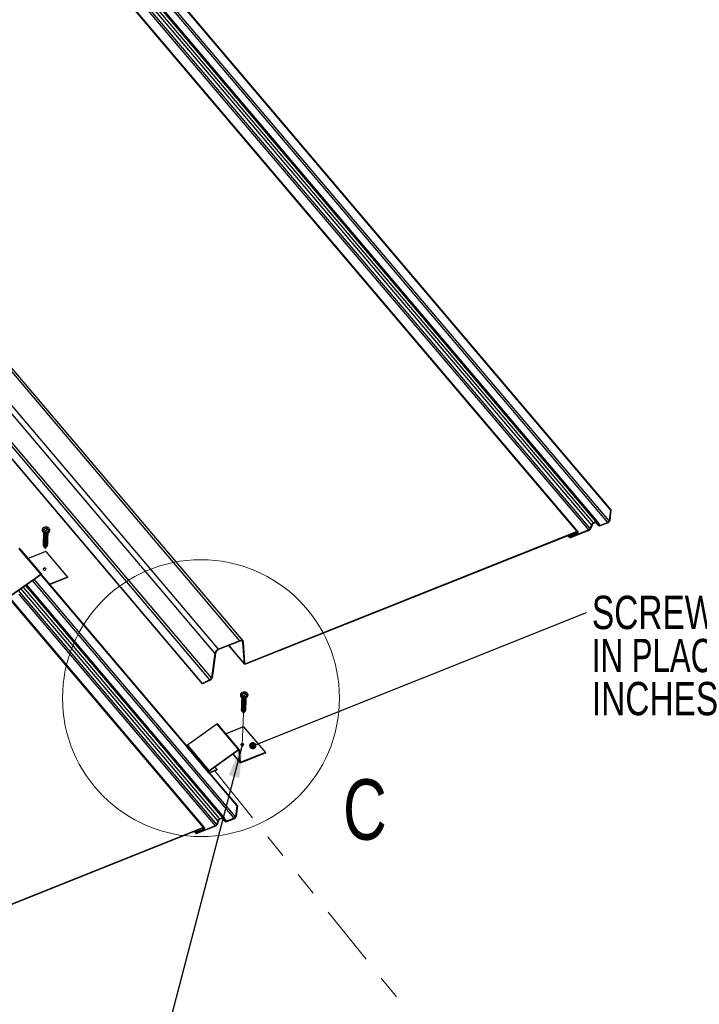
# Model space of a CAD drawing. Header units: inches. Extents: x 0.5 to 17.3, y 0.4 to 10.7.
# Tile 3 of 8: x 3.7 to 6.6, y 4.4 to 8.5. Entities that reach past the tile are written whole.
import ezdxf

# ---------------------------------------------------------------- set-up
doc = ezdxf.new("R2010")
doc.units = ezdxf.units.IN
doc.header["$MEASUREMENT"] = 0
doc.linetypes.add('PHANTOM', pattern=[0.5, 0.25, -0.05, 0.05, -0.05, 0.05, -0.05])
doc.layers.add('FORMAT', color=7, linetype='Continuous')
doc.styles.add('SLDTEXTSTYLE0', font='TXT', dxfattribs={"width": 0.7})
doc.styles.add('SLDTEXTSTYLE4', font='TXT', dxfattribs={"width": 0.75})
doc.dimstyles.new('SLDDIMSTYLE2', dxfattribs={"dimtxt": 0.18, "dimasz": 0.14, "dimexe": 0, "dimexo": 0.0625, "dimgap": 0, "dimtad": 0, "dimtih": 1, "dimtoh": 1, "dimdec": 0, "dimrnd": 1e-09, "dimzin": 0, "dimdsep": 46, "dimlunit": 5, "dimtxsty": 'Standard', "dimsah": 1, "dimcen": 0.09, "dimadec": 0, "dimazin": 0, "dimtfac": 0.14, "dimtdec": 0, "dimtofl": 0, "dimtmove": 0, "dimatfit": 3, "dimfxl": 1, "dimfrac": 2, "dimtolj": 1, "dimtzin": 0, "dimarcsym": 0})
doc.dimstyles.new('SLDDIMSTYLE3', dxfattribs={"dimtxt": 0.18, "dimasz": 0.03, "dimexe": 0, "dimexo": 0.0625, "dimgap": 0, "dimtad": 0, "dimtih": 1, "dimtoh": 1, "dimdec": 0, "dimrnd": 1e-09, "dimzin": 0, "dimdsep": 46, "dimlunit": 5, "dimtxsty": 'Standard', "dimblk1": 'DOT', "dimblk2": 'DOT', "dimsah": 1, "dimcen": 0.09, "dimadec": 0, "dimazin": 0, "dimtfac": 0.03, "dimtdec": 0, "dimtofl": 0, "dimtmove": 0, "dimatfit": 3, "dimldrblk": 'DOT', "dimfxl": 1, "dimfrac": 2, "dimtolj": 1, "dimtzin": 0, "dimarcsym": 0})

# ---------------------------------------------------------------- blocks, each defined once
blk = doc.blocks.new('SW_NOTE_4')
at = {"layer": 'FORMAT', "color": 0, "attachment_point": 1}
for s, insert, char_height, style in [('SCREW LOCKING TAB', (0.0221, 0.0698), 0.137795, 'SLDTEXTSTYLE4'), ('IN PLACE AT EVERY 24', (0.0221, -0.1084), 0.137795, 'SLDTEXTSTYLE0'), ('INCHES', (0.0221, -0.2866), 0.1378, 'SLDTEXTSTYLE4')]:
    blk.add_mtext(s, dxfattribs=dict(at, insert=insert, char_height=char_height, style=style))
blk = doc.blocks.new('_DOT')
at = {"color": 0, "linetype": 'ByBlock', "lineweight": -2}
blk.add_line((-0.5, 0), (-1, 0), dxfattribs=at)
at = {"color": 0, "linetype": 'ByBlock', "const_width": 0.5}
blk.add_lwpolyline([(-0.25, 0, 1), (0.25, 0, 1)], format="xyb", close=True, dxfattribs=at)

msp = doc.modelspace()

# ---------------------------------------------------------------- linework, layer by layer
at = {"color": 7, "linetype": 'Continuous', "lineweight": 25}
for p, q in [((6.19100274, 6.46708274), (4.06765204, 8.97120882)), ((6.19313729, 6.46781751), (4.0697866, 8.97194359)), ((6.1323431, 6.41721221), (4.00899241, 8.92133829)), ((6.13926769, 6.41653974), (4.01591699, 8.92066582)), ((6.18007689, 6.41451797), (4.0567262, 8.91864405)), ((6.18590666, 6.42122254), (4.06255597, 8.92534862)), ((6.05333115, 6.37642788), (3.92998046, 8.88055395)), ((6.05747446, 6.37602551), (3.93412376, 8.88015158)), ((6.10219011, 6.38349765), (3.97883941, 8.88762373)), ((6.10779721, 6.38918508), (3.98444651, 8.89331116)), ((6.11270434, 6.40448727), (3.98935364, 8.90861334)), ((6.1206636, 6.41256056), (3.9973129, 8.91668664)), ((4.65897827, 5.92549179), (2.53562758, 8.42961787)), ((4.57018758, 5.89012873), (2.44683688, 8.3942548)), ((4.67149632, 5.92427613), (2.54814562, 8.4284022)), ((4.55526193, 5.87320175), (2.43191123, 8.37732783)), ((4.53498259, 5.76351619), (2.4116319, 8.26764226)), ((4.54146035, 5.77125541), (2.41810966, 8.27538149)), ((4.50343506, 5.74883191), (2.38008437, 8.25295799)), ((4.5035439, 5.74711165), (2.38019321, 8.25123772)), ((4.50844967, 5.15260656), (2.38509898, 7.65673264)), ((4.51259298, 5.15220419), (2.38924228, 7.65633027)), ((6.19100274, 6.46708274), (6.18590666, 6.42122254)), ((6.19313729, 6.46781751), (6.18804122, 6.42195731)), ((6.19313729, 6.46781751), (6.19100274, 6.46708274)), ((3.85759105, 6.3953022), (3.85509525, 6.39528465)), ((6.11270434, 6.40448727), (6.10779721, 6.38918508)), ((6.11475486, 6.40483815), (6.10984772, 6.38953597)), ((6.13227742, 6.41541657), (6.12059791, 6.41076492)), ((6.1323431, 6.41721221), (6.1206636, 6.41256056)), ((6.1307717, 6.41481688), (6.14242022, 6.40107946)), ((6.14176945, 6.40224958), (6.13785325, 6.41403765)), ((6.14385455, 6.4035458), (6.13993834, 6.41533388)), ((6.18001121, 6.41272234), (6.14913952, 6.40042693)), ((6.18007689, 6.41451797), (6.1492052, 6.40222256)), ((3.84116316, 6.38465988), (3.84104058, 6.38130878)), ((3.84732868, 6.3556605), (3.84731044, 6.35516171)), ((3.84747464, 6.3596508), (3.8474564, 6.35915201)), ((3.8476206, 6.3636411), (3.84760236, 6.36314231)), ((3.84776656, 6.3676314), (3.84774832, 6.36713261)), ((3.84791252, 6.3716217), (3.84789428, 6.37112292)), ((3.84854384, 6.38732114), (3.85866069, 6.39135042)), ((3.85460958, 6.38016765), (3.84854384, 6.38732114)), ((3.8586423, 6.39084764), (3.84885789, 6.38695077)), ((3.86472643, 6.38419693), (3.85460958, 6.38016765)), ((3.8586423, 6.39084764), (3.85866069, 6.39135042)), ((3.86439398, 6.38406452), (3.8586423, 6.39084764)), ((3.85866069, 6.39135042), (3.86472643, 6.38419693)), ((3.8636265, 6.35256707), (3.86364474, 6.35306586)), ((3.86377246, 6.35655737), (3.8637907, 6.35705616)), ((3.86391842, 6.36054767), (3.86393666, 6.36104646)), ((3.86406438, 6.36453797), (3.86408262, 6.36503676)), ((3.86421034, 6.36852827), (3.86422858, 6.36902706)), ((3.87186288, 6.38018134), (3.87198546, 6.38353243)), ((6.05326547, 6.37463224), (4.68116017, 5.82815772)), ((6.05333115, 6.37642788), (4.68122585, 5.82995335)), ((6.01531936, 6.35951927), (6.02187168, 6.35179194)), ((6.10212443, 6.38170202), (6.02601499, 6.35138957)), ((6.10219011, 6.38349765), (6.02608067, 6.3531852)), ((6.02624493, 6.3576759), (6.05303553, 6.36834591)), ((6.02631061, 6.35947154), (6.05310121, 6.37014155)), ((3.84601504, 6.31974779), (3.84599679, 6.319249)), ((3.846161, 6.32373809), (3.84614275, 6.3232393)), ((3.84630696, 6.32772839), (3.84628871, 6.3272296)), ((3.84645292, 6.33171869), (3.84643467, 6.3312199)), ((3.84659888, 6.33570899), (3.84658063, 6.3352102)), ((3.84674484, 6.33969929), (3.84672659, 6.33920051)), ((3.8468908, 6.34368959), (3.84687255, 6.34319081)), ((3.84703676, 6.3476799), (3.84701851, 6.34718111)), ((3.84718272, 6.3516702), (3.84716448, 6.35117141)), ((3.84851506, 6.31408287), (3.85339974, 6.30865513)), ((3.85422868, 6.30862481), (3.85878802, 6.31300084)), ((3.85886234, 6.31319561), (3.85787505, 6.31231625)), ((3.85787505, 6.31231625), (3.85878802, 6.31300084)), ((3.85892213, 6.31312956), (3.86013617, 6.31429479)), ((3.86245881, 6.32064466), (3.86247706, 6.32114344)), ((3.86260477, 6.32463496), (3.86262302, 6.32513375)), ((3.86275073, 6.32862526), (3.86276898, 6.32912405)), ((3.86289669, 6.33261556), (3.86291494, 6.33311435)), ((3.86304265, 6.33660586), (3.8630609, 6.33710465)), ((3.86318861, 6.34059616), (3.86320686, 6.34109495)), ((3.86333457, 6.34458647), (3.86335282, 6.34508525)), ((3.86348053, 6.34857677), (3.86349878, 6.34907555)), ((3.74482382, 6.30582227), (3.83478181, 6.19973233)), ((3.83894425, 6.20012461), (3.74898626, 6.30621455)), ((3.85603898, 6.294742), (3.78328446, 6.26576573)), ((3.85603898, 6.294742), (3.94599696, 6.18865206)), ((3.83478181, 6.19973233), (3.71362075, 6.11353496)), ((3.83548849, 6.19836179), (3.71432743, 6.11216442)), ((4.43863078, 5.48796067), (3.83601664, 6.19864016)), ((4.4391178, 5.49063842), (3.8387351, 6.19868631)), ((3.83940633, 6.19789471), (3.83931723, 6.19915319)), ((4.59438621, 5.19271842), (3.77696462, 6.15672627)), ((3.94599696, 6.18865206), (3.8721744, 6.15925042)), ((3.94593128, 6.18685642), (3.87329603, 6.15792766)), ((3.94599696, 6.18865206), (3.94593128, 6.18685642)), ((4.65891259, 5.92369616), (4.57012189, 5.88833309)), ((4.65897827, 5.92549179), (4.57018758, 5.89012873)), ((4.6126251, 5.90526103), (4.67772094, 5.82849171)), ((4.67728347, 5.82963107), (4.67094762, 5.91912219)), ((4.67942444, 5.83063798), (4.67308859, 5.9201291)), ((4.55526193, 5.87320175), (4.54146035, 5.77125541)), ((4.55739145, 5.87389567), (4.54358987, 5.77194933)), ((4.53498259, 5.76351619), (4.50343506, 5.74883191)), ((4.50343506, 5.74883191), (4.5035439, 5.74711165)), ((4.53509143, 5.76179592), (4.5035439, 5.74711165)), ((4.66065267, 5.70249875), (4.66053009, 5.69914765)), ((4.66803335, 5.70516001), (4.6781502, 5.70918929)), ((4.67409909, 5.69800652), (4.66803335, 5.70516001)), ((4.67813181, 5.70868652), (4.6683474, 5.70478964)), ((4.68421594, 5.7020358), (4.67409909, 5.69800652)), ((4.67708056, 5.71314107), (4.67458476, 5.71312352)), ((4.67813181, 5.70868652), (4.6781502, 5.70918929)), ((4.68388349, 5.7019034), (4.67813181, 5.70868652)), ((4.6781502, 5.70918929), (4.68421594, 5.7020358)), ((4.69135239, 5.69802021), (4.69147497, 5.7013713)), ((4.66638031, 5.66152847), (4.66636206, 5.66102968)), ((4.66652627, 5.66551877), (4.66650802, 5.66501998)), ((4.66667223, 5.66950907), (4.66665398, 5.66901028)), ((4.66681819, 5.67349937), (4.66679994, 5.67300058)), ((4.66696415, 5.67748967), (4.66694591, 5.67699088)), ((4.66711011, 5.68147997), (4.66709187, 5.68098119)), ((4.66725607, 5.68547027), (4.66723783, 5.68497149)), ((4.66740203, 5.68946058), (4.66738379, 5.68896179)), ((4.68282408, 5.66242534), (4.68284233, 5.66292413)), ((4.68297004, 5.66641564), (4.68298829, 5.66691443)), ((4.683116, 5.67040594), (4.68313425, 5.67090473)), ((4.68326196, 5.67439624), (4.68328021, 5.67489503)), ((4.68340793, 5.67838654), (4.68342617, 5.67888533)), ((4.68355389, 5.68237684), (4.68357213, 5.68287563)), ((4.68369985, 5.68636715), (4.68371809, 5.68686593)), ((4.66550454, 5.63758666), (4.6654863, 5.63708787)), ((4.6656505, 5.64157696), (4.66563226, 5.64107817)), ((4.66579647, 5.64556726), (4.66577822, 5.64506847)), ((4.66594243, 5.64955756), (4.66592418, 5.64905877)), ((4.66608839, 5.65354786), (4.66607014, 5.65304908)), ((4.66623435, 5.65753817), (4.6662161, 5.65703938)), ((4.66800457, 5.63192175), (4.67288925, 5.626494)), ((4.67371819, 5.62646368), (4.67827752, 5.63083971)), ((4.67835184, 5.63103448), (4.67736455, 5.63015512)), ((4.67736455, 5.63015512), (4.67827752, 5.63083971)), ((4.67841164, 5.63096843), (4.67962568, 5.63213366)), ((4.68194832, 5.63848353), (4.68196656, 5.63898232)), ((4.68209428, 5.64247383), (4.68211252, 5.64297262)), ((4.68224024, 5.64646413), (4.68225848, 5.64696292)), ((4.6823862, 5.65045443), (4.68240445, 5.65095322)), ((4.68253216, 5.65444473), (4.68255041, 5.65494352)), ((4.68267812, 5.65843504), (4.68269637, 5.65893382)), ((4.56270241, 5.5796215), (4.44154135, 5.49342413)), ((4.56270241, 5.5796215), (4.6526604, 5.47353156)), ((4.65682284, 5.47392385), (4.56686485, 5.58001379)), ((4.67391756, 5.56854123), (4.60116305, 5.53956497)), ((4.67391756, 5.56854123), (4.76387555, 5.46245129)), ((4.43866791, 5.48897573), (4.43859523, 5.48698888)), ((4.43859523, 5.48698888), (4.52855322, 5.38089894)), ((4.43866791, 5.48897573), (4.52862589, 5.38288579)), ((4.43906846, 5.48546252), (4.52902645, 5.37937258)), ((4.44154135, 5.49342413), (4.53149934, 5.38733419)), ((4.6526604, 5.47353156), (4.53149934, 5.38733419)), ((4.65336708, 5.47216103), (4.53220602, 5.38596365)), ((4.65857565, 5.42221584), (4.65505485, 5.47194551)), ((4.66071662, 5.42322275), (4.65719582, 5.47295242)), ((4.76380987, 5.46065566), (4.66303685, 5.42052034)), ((4.76387555, 5.46245129), (4.66310253, 5.42231597)), ((4.76387555, 5.46245129), (4.76380987, 5.46065566)), ((4.62982092, 5.45540963), (4.65907907, 5.42090469)), ((4.52862589, 5.38288579), (4.52855322, 5.38089894)), ((4.5307693, 5.38373946), (4.53069662, 5.3817526)), ((4.64612126, 5.24326143), (4.53131607, 5.37865435)), ((4.53270868, 5.379015), (4.56359913, 5.39131804)), ((4.53277435, 5.38081063), (4.5636648, 5.39311367)), ((4.64825581, 5.24399619), (4.53350046, 5.37933035)), ((4.55560948, 5.40261353), (4.5636648, 5.39311367)), ((4.5636648, 5.39311367), (4.56359913, 5.39131804)), ((4.64612126, 5.24326143), (4.64102518, 5.19740123)), ((4.64825581, 5.24399619), (4.64315974, 5.198136)), ((4.64825581, 5.24399619), (4.64612126, 5.24326143)), ((4.56782286, 5.18066595), (4.56291573, 5.16536377)), ((4.56987338, 5.18101683), (4.56496624, 5.16571465)), ((4.58739594, 5.19159526), (4.57571644, 5.18694361)), ((4.58746162, 5.19339089), (4.57578212, 5.18873924)), ((4.58589022, 5.19099557), (4.59753874, 5.17725814)), ((4.59688797, 5.17842826), (4.59297177, 5.19021633)), ((4.59897307, 5.17972449), (4.59505686, 5.19151256)), ((4.63512973, 5.18890102), (4.60425804, 5.17660561)), ((4.63519542, 5.19069666), (4.60432372, 5.17840125)), ((4.50838399, 5.15081093), (3.13627869, 4.6043364)), ((4.50844967, 5.15260656), (3.13634437, 4.60613203)), ((4.47043788, 5.13569796), (4.4769902, 5.12797062)), ((4.55724295, 5.1578807), (4.48113351, 5.12756825)), ((4.55730863, 5.15967634), (4.48119919, 5.12936389)), ((4.48136345, 5.13385458), (4.50815405, 5.14452459)), ((4.48142913, 5.13565022), (4.50821973, 5.14632023))]:
    msp.add_line(p, q, dxfattribs=at)
at = {"color": 8, "linetype": 'Continuous', "lineweight": 25}
for p, q in [((6.14176945, 6.40224958), (6.13102692, 6.41491853)), ((6.13785325, 6.41403765), (6.13656804, 6.41555333)), ((6.1492052, 6.40222256), (6.14113056, 6.41174521)), ((6.02631061, 6.35947154), (6.02350555, 6.36277962)), ((6.02608067, 6.3531852), (6.02393423, 6.35571656)), ((6.05310121, 6.37014155), (6.05029614, 6.37344963)), ((4.58746162, 5.19339089), (3.77300118, 6.15390657)), ((4.63519542, 5.19069666), (3.80134939, 6.17407428)), ((4.64102518, 5.19740123), (3.80853159, 6.1791839)), ((4.56291573, 5.16536377), (3.74286784, 6.13246887)), ((4.55730863, 5.15967634), (3.74526781, 6.11733849)), ((4.56782286, 5.18066595), (3.75402174, 6.14040407)), ((4.57578212, 5.18873924), (3.76325608, 6.14697363)), ((4.67728347, 5.82963107), (4.61302028, 5.90541842)), ((4.67094762, 5.91912219), (4.66632201, 5.9245773)), ((4.68122585, 5.82995335), (4.67931322, 5.83220897)), ((4.65458211, 5.47250303), (4.65505485, 5.47194551)), ((4.63020037, 5.45567958), (4.65857565, 5.42221584)), ((4.6605693, 5.42530348), (4.66310253, 5.42231597)), ((4.53074951, 5.38319858), (4.53277435, 5.38081063)), ((4.59688797, 5.17842826), (4.58614544, 5.19109722)), ((4.59297177, 5.19021633), (4.59168656, 5.19173201)), ((4.60432372, 5.17840125), (4.59624908, 5.18792389)), ((4.48142913, 5.13565022), (4.47862407, 5.13895831)), ((4.48119919, 5.12936389), (4.47905275, 5.13189524)), ((4.50821973, 5.14632023), (4.50541466, 5.14962832))]:
    msp.add_line(p, q, dxfattribs=at)
at = {"color": 7, "linetype": 'PHANTOM', "lineweight": 18}
for p, q in [((4.67329811, 5.62632547), (4.66844437, 5.49363297)), ((4.5544937, 5.38769153), (6.51824446, 2.94374022))]:
    msp.add_line(p, q, dxfattribs=at)
at = {"color": 7, "linetype": 'Continuous', "lineweight": 25, "flags": 128}
for points in [[(3.86853611, 6.39049889), (3.86557441, 6.39297443), (3.861644, 6.39466806), (3.8571708, 6.39539627), (3.85263955, 6.39508013), (3.84854129, 6.3937539), (3.84532012, 6.39156131), (3.84332511, 6.38873995), (3.84277244, 6.38559556), (3.84372202, 6.38246889), (3.84607093, 6.37969876), (3.84956463, 6.37758535), (3.85382454, 6.37635768), (3.85838902, 6.3761488), (3.86276343, 6.37698134), (3.86647375, 6.37876507), (3.86911791, 6.38130671), (3.87040936, 6.38433083), (3.87020816, 6.38750972), (3.86853611, 6.39049889)], [(6.13785325, 6.41403765), (6.1375524, 6.41466591), (6.1371068, 6.41518255), (6.13652829, 6.41557389), (6.1358322, 6.41582953), (6.135037, 6.41594269), (6.13416379, 6.41591037), (6.13323572, 6.41573344), (6.13227742, 6.41541657)], [(6.13993834, 6.41533388), (6.13952853, 6.41618967), (6.13892156, 6.41689343), (6.13813352, 6.4174265), (6.13718533, 6.41777472), (6.13610213, 6.41792887), (6.13491266, 6.41788485), (6.13364847, 6.41764383), (6.1323431, 6.41721221)], [(6.14913952, 6.40042693), (6.14787285, 6.4000081), (6.14664614, 6.39977423), (6.14549193, 6.39973152), (6.14444085, 6.39988109), (6.14352076, 6.40021899), (6.14275609, 6.40073625), (6.14216711, 6.40141915), (6.14176945, 6.40224958)], [(6.1492052, 6.40222256), (6.1482856, 6.4019185), (6.14739501, 6.40174871), (6.14655706, 6.4017177), (6.14579397, 6.40182629), (6.14512599, 6.4020716), (6.14457084, 6.40244713), (6.14414325, 6.40294292), (6.14385455, 6.4035458)], [(3.84104058, 6.38130878), (3.84142742, 6.37862588), (3.84322998, 6.37547918), (3.84632678, 6.37284793), (3.85041468, 6.37098971), (3.85509353, 6.37008641), (3.85990533, 6.37022646), (3.86437906, 6.37139614), (3.86807682, 6.37348095), (3.87063662, 6.37627683), (3.87180792, 6.37951009), (3.87186288, 6.38018134)], [(3.8706417, 6.38821801), (3.87159862, 6.38621533), (3.8719305, 6.38286118), (3.8707592, 6.37962793), (3.86819939, 6.37683205), (3.86450164, 6.37474723), (3.86002791, 6.37357755), (3.85521611, 6.37343751), (3.85053726, 6.37434081), (3.84644936, 6.37619902), (3.84335256, 6.37883027)], [(3.86327201, 6.35478824), (3.86356693, 6.35413017), (3.86340623, 6.35172482), (3.86200644, 6.3494371), (3.85964205, 6.34775625), (3.85664517, 6.3468213), (3.8533814, 6.34673181), (3.85054365, 6.3474836), (3.84836003, 6.34892973), (3.84726802, 6.35081062), (3.84741167, 6.35274983), (3.84792039, 6.35339848)], [(3.86362406, 6.3565652), (3.86353395, 6.35521634), (3.86213416, 6.35292861), (3.85976976, 6.35124776), (3.85682915, 6.35032236), (3.85361831, 6.35021129), (3.85350912, 6.35022333), (3.85067136, 6.35097512), (3.84848774, 6.35242125), (3.84739574, 6.35430214), (3.84745883, 6.35515388)], [(3.86341797, 6.35877854), (3.86371289, 6.35812047), (3.86355219, 6.35571513), (3.8621524, 6.3534274), (3.85978801, 6.35174655), (3.85679113, 6.3508116), (3.85352736, 6.35072212), (3.85068961, 6.35147391), (3.84850599, 6.35292003), (3.84741398, 6.35480093), (3.84755763, 6.35674013), (3.84806635, 6.35738878)], [(3.86377002, 6.3605555), (3.86367991, 6.35920664), (3.86228012, 6.35691891), (3.85991572, 6.35523806), (3.85697511, 6.35431266), (3.85376427, 6.35420159), (3.85365508, 6.35421363), (3.85081732, 6.35496542), (3.8486337, 6.35641155), (3.8475417, 6.35829244), (3.84760479, 6.35914418)], [(3.86356393, 6.36276884), (3.86385885, 6.36211077), (3.86369815, 6.35970543), (3.86229836, 6.3574177), (3.85993397, 6.35573685), (3.85693709, 6.3548019), (3.85367333, 6.35471242), (3.85083557, 6.35546421), (3.84865195, 6.35691034), (3.84755995, 6.35879123), (3.84770359, 6.36073043), (3.84821231, 6.36137908)], [(3.86391598, 6.3645458), (3.86382587, 6.36319694), (3.86242608, 6.36090921), (3.86006168, 6.35922836), (3.85712108, 6.35830297), (3.85391023, 6.35819189), (3.85380104, 6.35820393), (3.85096329, 6.35895572), (3.84877966, 6.36040185), (3.84768766, 6.36228274), (3.84775075, 6.36313449)], [(3.86370989, 6.36675915), (3.86400481, 6.36610107), (3.86384411, 6.36369573), (3.86244432, 6.361408), (3.86007993, 6.35972715), (3.85708306, 6.3587922), (3.85381929, 6.35870272), (3.85098153, 6.35945451), (3.84879791, 6.36090064), (3.84770591, 6.36278153), (3.84784955, 6.36472073), (3.84835827, 6.36536938)], [(3.86406194, 6.3685361), (3.86397183, 6.36718724), (3.86257204, 6.36489951), (3.86020764, 6.36321867), (3.85726704, 6.36229327), (3.85405619, 6.36218219), (3.853947, 6.36219423), (3.85110925, 6.36294602), (3.84892563, 6.36439215), (3.84783362, 6.36627304), (3.84789671, 6.36712479)], [(3.86385585, 6.37074945), (3.86415077, 6.37009137), (3.86399007, 6.36768603), (3.86259028, 6.3653983), (3.86022589, 6.36371745), (3.85722902, 6.3627825), (3.85396525, 6.36269302), (3.85112749, 6.36344481), (3.84894387, 6.36489094), (3.84785187, 6.36677183), (3.84799551, 6.36871104), (3.84850423, 6.36935968)], [(3.86413898, 6.3714948), (3.86411779, 6.37117754), (3.862718, 6.36888982), (3.86035361, 6.36720897), (3.857413, 6.36628357), (3.85420215, 6.3661725), (3.85409296, 6.36618453), (3.85125521, 6.36693632), (3.84907159, 6.36838245), (3.84797958, 6.37026334), (3.84804267, 6.37111509)], [(3.8641466, 6.3718345), (3.86413603, 6.37167633), (3.86273625, 6.3693886), (3.86037185, 6.36770775), (3.85737498, 6.36677281), (3.85411121, 6.36668332), (3.85127345, 6.36743511), (3.84908983, 6.36888124), (3.84799783, 6.37076213), (3.84806092, 6.37161388)], [(6.02601499, 6.35138957), (6.02418032, 6.35096199), (6.02264747, 6.35121471), (6.0216498, 6.35210925), (6.02133919, 6.35350943), (6.02176293, 6.35520209), (6.02285651, 6.35692952), (6.02445345, 6.35842875), (6.02631061, 6.35947154)], [(6.02608067, 6.3531852), (6.02506125, 6.35294762), (6.02420953, 6.35308804), (6.02365518, 6.35358509), (6.02348259, 6.35436309), (6.02371804, 6.35530361), (6.02432568, 6.35626345), (6.02521301, 6.35709648), (6.02624493, 6.3576759)], [(6.05303553, 6.36834591), (6.05489269, 6.36938869), (6.05648963, 6.37088792), (6.05758321, 6.37261536), (6.05800695, 6.37430802), (6.05769634, 6.3757082), (6.05669867, 6.37660274), (6.05516582, 6.37685546), (6.05333115, 6.37642788)], [(6.05310121, 6.37014155), (6.05413313, 6.37072096), (6.05502046, 6.371554), (6.0556281, 6.37251384), (6.05586355, 6.37345435), (6.05569096, 6.37423236), (6.05513661, 6.3747294), (6.05428489, 6.37486982), (6.05326547, 6.37463224)], [(3.86231041, 6.32065248), (3.8622203, 6.31930363), (3.86082051, 6.3170159), (3.85845612, 6.31533505), (3.85551551, 6.31440965), (3.85230466, 6.31429858), (3.85219547, 6.31431062), (3.84935772, 6.31506241), (3.8471741, 6.31650853), (3.84608209, 6.31838943), (3.84614519, 6.31924117)], [(3.86210432, 6.32286583), (3.86239924, 6.32220776), (3.86223855, 6.31980241), (3.86083876, 6.31751469), (3.85847436, 6.31583384), (3.85547749, 6.31489889), (3.85221372, 6.3148094), (3.84937596, 6.31556119), (3.84719234, 6.31700732), (3.84610034, 6.31888821), (3.84624398, 6.32082742), (3.8467527, 6.32147606)], [(3.86245638, 6.32464279), (3.86236626, 6.32329393), (3.86096647, 6.3210062), (3.85860208, 6.31932535), (3.85566147, 6.31839995), (3.85245062, 6.31828888), (3.85234143, 6.31830092), (3.84950368, 6.31905271), (3.84732006, 6.32049884), (3.84622805, 6.32237973), (3.84629115, 6.32323147)], [(3.86225028, 6.32685613), (3.8625452, 6.32619806), (3.86238451, 6.32379271), (3.86098472, 6.32150499), (3.85862032, 6.31982414), (3.85562345, 6.31888919), (3.85235968, 6.31879971), (3.84952192, 6.31955149), (3.8473383, 6.32099762), (3.8462463, 6.32287852), (3.84638994, 6.32481772), (3.84689866, 6.32546637)], [(3.86260234, 6.32863309), (3.86251222, 6.32728423), (3.86111243, 6.3249965), (3.85874804, 6.32331565), (3.85580743, 6.32239025), (3.85259658, 6.32227918), (3.8524874, 6.32229122), (3.84964964, 6.32304301), (3.84746602, 6.32448914), (3.84637402, 6.32637003), (3.84643711, 6.32722177)], [(3.86239624, 6.33084643), (3.86269116, 6.33018836), (3.86253047, 6.32778302), (3.86113068, 6.32549529), (3.85876628, 6.32381444), (3.85576941, 6.32287949), (3.85250564, 6.32279001), (3.84966788, 6.3235418), (3.84748426, 6.32498792), (3.84639226, 6.32686882), (3.8465359, 6.32880802), (3.84704462, 6.32945667)], [(3.8627483, 6.33262339), (3.86265818, 6.33127453), (3.86125839, 6.3289868), (3.858894, 6.32730595), (3.85595339, 6.32638056), (3.85274254, 6.32626948), (3.85263336, 6.32628152), (3.8497956, 6.32703331), (3.84761198, 6.32847944), (3.84651998, 6.33036033), (3.84658307, 6.33121207)], [(3.8625422, 6.33483673), (3.86283712, 6.33417866), (3.86267643, 6.33177332), (3.86127664, 6.32948559), (3.85891224, 6.32780474), (3.85591537, 6.32686979), (3.8526516, 6.32678031), (3.84981385, 6.3275321), (3.84763022, 6.32897823), (3.84653822, 6.33085912), (3.84668186, 6.33279832), (3.84719058, 6.33344697)], [(3.86289426, 6.33661369), (3.86280414, 6.33526483), (3.86140435, 6.3329771), (3.85903996, 6.33129625), (3.85609935, 6.33037086), (3.8528885, 6.33025978), (3.85277932, 6.33027182), (3.84994156, 6.33102361), (3.84775794, 6.33246974), (3.84666594, 6.33435063), (3.84672903, 6.33520238)], [(3.86268817, 6.33882704), (3.86298308, 6.33816896), (3.86282239, 6.33576362), (3.8614226, 6.33347589), (3.8590582, 6.33179504), (3.85606133, 6.33086009), (3.85279756, 6.33077061), (3.84995981, 6.3315224), (3.84777619, 6.33296853), (3.84668418, 6.33484942), (3.84682782, 6.33678862), (3.84733654, 6.33743727)], [(3.86304022, 6.34060399), (3.8629501, 6.33925513), (3.86155031, 6.33696741), (3.85918592, 6.33528656), (3.85624531, 6.33436116), (3.85303446, 6.33425008), (3.85292528, 6.33426212), (3.85008752, 6.33501391), (3.8479039, 6.33646004), (3.8468119, 6.33834093), (3.84687499, 6.33919268)], [(3.86283413, 6.34281734), (3.86312904, 6.34215926), (3.86296835, 6.33975392), (3.86156856, 6.33746619), (3.85920417, 6.33578534), (3.85620729, 6.33485039), (3.85294352, 6.33476091), (3.85010577, 6.3355127), (3.84792215, 6.33695883), (3.84683014, 6.33883972), (3.84697379, 6.34077893), (3.8474825, 6.34142757)], [(3.86318618, 6.34459429), (3.86309607, 6.34324543), (3.86169628, 6.34095771), (3.85933188, 6.33927686), (3.85639127, 6.33835146), (3.85318042, 6.33824039), (3.85307124, 6.33825242), (3.85023348, 6.33900421), (3.84804986, 6.34045034), (3.84695786, 6.34233123), (3.84702095, 6.34318298)], [(3.86298009, 6.34680764), (3.863275, 6.34614956), (3.86311431, 6.34374422), (3.86171452, 6.34145649), (3.85935013, 6.33977565), (3.85635325, 6.3388407), (3.85308948, 6.33875121), (3.85025173, 6.339503), (3.84806811, 6.34094913), (3.8469761, 6.34283002), (3.84711975, 6.34476923), (3.84762847, 6.34541787)], [(3.86333214, 6.34858459), (3.86324203, 6.34723573), (3.86184224, 6.34494801), (3.85947784, 6.34326716), (3.85653723, 6.34234176), (3.85332638, 6.34223069), (3.8532172, 6.34224273), (3.85037944, 6.34299452), (3.84819582, 6.34444064), (3.84710382, 6.34632154), (3.84716691, 6.34717328)], [(3.86312605, 6.35079794), (3.86342097, 6.35013987), (3.86326027, 6.34773452), (3.86186048, 6.3454468), (3.85949609, 6.34376595), (3.85649921, 6.342831), (3.85323544, 6.34274151), (3.85039769, 6.3434933), (3.84821407, 6.34493943), (3.84712206, 6.34682032), (3.84726571, 6.34875953), (3.84777443, 6.34940817)], [(3.8634781, 6.3525749), (3.86338799, 6.35122604), (3.8619882, 6.34893831), (3.8596238, 6.34725746), (3.85668319, 6.34633206), (3.85347234, 6.34622099), (3.85336316, 6.34623303), (3.8505254, 6.34698482), (3.84834178, 6.34843095), (3.84724978, 6.35031184), (3.84731287, 6.35116358)], [(3.84767508, 6.31617675), (3.84792464, 6.31495128), (3.84890701, 6.31370362), (3.85050391, 6.31273735), (3.85252156, 6.31217632), (3.85485574, 6.31210338), (3.85717593, 6.3125754), (3.85919792, 6.31354881), (3.8607714, 6.31499964), (3.86165073, 6.31677835), (3.86170035, 6.31845385)], [(3.83931723, 6.19915319), (3.83918216, 6.19973631), (3.83887274, 6.20020301), (3.83840545, 6.20052845), (3.83780516, 6.20069529), (3.83710384, 6.20069465), (3.83633882, 6.20052658), (3.83555082, 6.20020001), (3.83478181, 6.19973233)], [(3.85366716, 6.21804928), (3.85537367, 6.21909349), (3.85635822, 6.22052376), (3.85647092, 6.22212235), (3.85569461, 6.22364589), (3.85414749, 6.22486243), (3.85206508, 6.22558677), (3.84976442, 6.22570863), (3.84759576, 6.22520945), (3.84588925, 6.22416525), (3.84490471, 6.22273497), (3.844792, 6.22113638), (3.84556831, 6.21961284), (3.84711543, 6.2183963), (3.84919784, 6.21767196), (3.8514985, 6.21755011), (3.85366716, 6.21804928)], [(3.85635718, 6.22052091), (3.85562893, 6.22185026), (3.85408181, 6.2230668), (3.8519994, 6.22379113), (3.84969874, 6.22391299), (3.84753008, 6.22341382), (3.84582357, 6.22236961), (3.84484006, 6.22094219)], [(4.67094762, 5.91912219), (4.67060496, 5.92085522), (4.66984832, 5.92232859), (4.66870362, 5.92349178), (4.66721013, 5.92430491), (4.66541905, 5.9247401), (4.66339181, 5.92478241), (4.66119791, 5.92443041), (4.65891259, 5.92369616)], [(4.67308859, 5.9201291), (4.67268685, 5.92216097), (4.67179972, 5.9238884), (4.67045764, 5.92525217), (4.66870661, 5.92620552), (4.66660669, 5.92671574), (4.66422988, 5.92676536), (4.66165767, 5.92635266), (4.65897827, 5.92549179)], [(4.68116017, 5.82815772), (4.68042403, 5.8279212), (4.67971733, 5.82780781), (4.67906432, 5.82782145), (4.67848738, 5.82796163), (4.6780063, 5.82822355), (4.67763758, 5.82859823), (4.67739385, 5.82907283), (4.67728347, 5.82963107)], [(4.68802562, 5.70833776), (4.68506392, 5.7108133), (4.68113351, 5.71250693), (4.67666031, 5.71323514), (4.67212906, 5.712919), (4.6680308, 5.71159278), (4.66480963, 5.70940018), (4.66281461, 5.70657882), (4.66226195, 5.70343444), (4.66321152, 5.70030776), (4.66556043, 5.69753763), (4.66905414, 5.69542422), (4.67331405, 5.69419655), (4.67787852, 5.69398767), (4.68225294, 5.69482021), (4.68596326, 5.69660394), (4.68860742, 5.69914559), (4.68989887, 5.7021697), (4.68969767, 5.70534859), (4.68802562, 5.70833776)], [(4.6901312, 5.70605688), (4.69108813, 5.7040542), (4.69142, 5.70070006), (4.69024871, 5.6974668), (4.6876889, 5.69467092), (4.68399115, 5.6925861), (4.67951741, 5.69141642), (4.67470562, 5.69127638), (4.67002677, 5.69217968), (4.66593887, 5.6940379), (4.66284207, 5.69666914)], [(4.66053009, 5.69914765), (4.66091693, 5.69646475), (4.66271949, 5.69331805), (4.66581629, 5.6906868), (4.66990419, 5.68882858), (4.67458304, 5.68792529), (4.67939484, 5.68806533), (4.68386857, 5.68923501), (4.68756632, 5.69131983), (4.69012613, 5.6941157), (4.69129742, 5.69734896), (4.69135239, 5.69802021)], [(4.68232363, 5.66065621), (4.68261855, 5.65999813), (4.68245786, 5.65759279), (4.68105807, 5.65530507), (4.67869367, 5.65362422), (4.6756968, 5.65268927), (4.67243303, 5.65259978), (4.66959528, 5.65335157), (4.66741165, 5.6547977), (4.66631965, 5.65667859), (4.66646329, 5.6586178), (4.66697201, 5.65926644)], [(4.68267569, 5.66243317), (4.68258557, 5.66108431), (4.68118578, 5.65879658), (4.67882139, 5.65711573), (4.67588078, 5.65619033), (4.67266993, 5.65607926), (4.67256075, 5.6560913), (4.66972299, 5.65684309), (4.66753937, 5.65828921), (4.66644737, 5.66017011), (4.66651046, 5.66102185)], [(4.6824696, 5.66464651), (4.68276451, 5.66398844), (4.68260382, 5.66158309), (4.68120403, 5.65929537), (4.67883963, 5.65761452), (4.67584276, 5.65667957), (4.67257899, 5.65659008), (4.66974124, 5.65734187), (4.66755762, 5.658788), (4.66646561, 5.66066889), (4.66660925, 5.6626081), (4.66711797, 5.66325674)], [(4.68282165, 5.66642347), (4.68273153, 5.66507461), (4.68133174, 5.66278688), (4.67896735, 5.66110603), (4.67602674, 5.66018063), (4.67281589, 5.66006956), (4.67270671, 5.6600816), (4.66986895, 5.66083339), (4.66768533, 5.66227952), (4.66659333, 5.66416041), (4.66665642, 5.66501215)], [(4.68261556, 5.66863681), (4.68291047, 5.66797874), (4.68274978, 5.66557339), (4.68134999, 5.66328567), (4.6789856, 5.66160482), (4.67598872, 5.66066987), (4.67272495, 5.66058039), (4.6698872, 5.66133218), (4.66770358, 5.6627783), (4.66661157, 5.6646592), (4.66675522, 5.6665984), (4.66726393, 5.66724705)], [(4.68296761, 5.67041377), (4.6828775, 5.66906491), (4.68147771, 5.66677718), (4.67911331, 5.66509633), (4.6761727, 5.66417093), (4.67296185, 5.66405986), (4.67285267, 5.6640719), (4.67001491, 5.66482369), (4.66783129, 5.66626982), (4.66673929, 5.66815071), (4.66680238, 5.66900245)], [(4.68276152, 5.67262711), (4.68305643, 5.67196904), (4.68289574, 5.6695637), (4.68149595, 5.66727597), (4.67913156, 5.66559512), (4.67613468, 5.66466017), (4.67287091, 5.66457069), (4.67003316, 5.66532248), (4.66784954, 5.66676861), (4.66675753, 5.6686495), (4.66690118, 5.6705887), (4.6674099, 5.67123735)], [(4.68311357, 5.67440407), (4.68302346, 5.67305521), (4.68162367, 5.67076748), (4.67925927, 5.66908663), (4.67631866, 5.66816124), (4.67310781, 5.66805016), (4.67299863, 5.6680622), (4.67016087, 5.66881399), (4.66797725, 5.67026012), (4.66688525, 5.67214101), (4.66694834, 5.67299276)], [(4.68290748, 5.67661741), (4.6832024, 5.67595934), (4.6830417, 5.673554), (4.68164191, 5.67126627), (4.67927752, 5.66958542), (4.67628064, 5.66865047), (4.67301687, 5.66856099), (4.67017912, 5.66931278), (4.6679955, 5.67075891), (4.66690349, 5.6726398), (4.66704714, 5.674579), (4.66755586, 5.67522765)], [(4.68325953, 5.67839437), (4.68316942, 5.67704551), (4.68176963, 5.67475778), (4.67940523, 5.67307694), (4.67646462, 5.67215154), (4.67325377, 5.67204046), (4.67314459, 5.6720525), (4.67030683, 5.67280429), (4.66812321, 5.67425042), (4.66703121, 5.67613131), (4.6670943, 5.67698306)], [(4.68305344, 5.68060772), (4.68334836, 5.67994964), (4.68318766, 5.6775443), (4.68178787, 5.67525657), (4.67942348, 5.67357572), (4.6764266, 5.67264077), (4.67316283, 5.67255129), (4.67032508, 5.67330308), (4.66814146, 5.67474921), (4.66704945, 5.6766301), (4.6671931, 5.6785693), (4.66770182, 5.67921795)], [(4.68340549, 5.68238467), (4.68331538, 5.68103581), (4.68191559, 5.67874809), (4.67955119, 5.67706724), (4.67661058, 5.67614184), (4.67339974, 5.67603076), (4.67329055, 5.6760428), (4.67045279, 5.67679459), (4.66826917, 5.67824072), (4.66717717, 5.68012161), (4.66724026, 5.68097336)], [(4.6831994, 5.68459802), (4.68349432, 5.68393994), (4.68333362, 5.6815346), (4.68193383, 5.67924687), (4.67956944, 5.67756602), (4.67657256, 5.67663107), (4.67330879, 5.67654159), (4.67047104, 5.67729338), (4.66828742, 5.67873951), (4.66719541, 5.6806204), (4.66733906, 5.68255961), (4.66784778, 5.68320825)], [(4.68355145, 5.68637497), (4.68346134, 5.68502611), (4.68206155, 5.68273839), (4.67969715, 5.68105754), (4.67675654, 5.68013214), (4.6735457, 5.68002107), (4.67343651, 5.6800331), (4.67059875, 5.68078489), (4.66841513, 5.68223102), (4.66732313, 5.68411192), (4.66738622, 5.68496366)], [(4.68334536, 5.68858832), (4.68364028, 5.68793024), (4.68347958, 5.6855249), (4.68207979, 5.68323717), (4.6797154, 5.68155633), (4.67671852, 5.68062138), (4.67345476, 5.68053189), (4.670617, 5.68128368), (4.66843338, 5.68272981), (4.66734138, 5.6846107), (4.66748502, 5.68654991), (4.66799374, 5.68719855)], [(4.68362849, 5.68933367), (4.6836073, 5.68901642), (4.68220751, 5.68672869), (4.67984311, 5.68504784), (4.6769025, 5.68412244), (4.67369166, 5.68401137), (4.67358247, 5.68402341), (4.67074472, 5.6847752), (4.66856109, 5.68622132), (4.66746909, 5.68810222), (4.66753218, 5.68895396)], [(4.68363611, 5.68967338), (4.68362554, 5.6895152), (4.68222575, 5.68722748), (4.67986136, 5.68554663), (4.67686449, 5.68461168), (4.67360072, 5.68452219), (4.67076296, 5.68527398), (4.66857934, 5.68672011), (4.66748734, 5.688601), (4.66755043, 5.68945275)], [(4.68179992, 5.63849136), (4.68170981, 5.6371425), (4.68031002, 5.63485477), (4.67794563, 5.63317392), (4.67500502, 5.63224852), (4.67179417, 5.63213745), (4.67168498, 5.63214949), (4.66884723, 5.63290128), (4.66666361, 5.63434741), (4.6655716, 5.6362283), (4.66563469, 5.63708004)], [(4.68159383, 5.6407047), (4.68188875, 5.64004663), (4.68172806, 5.63764129), (4.68032827, 5.63535356), (4.67796387, 5.63367271), (4.674967, 5.63273776), (4.67170323, 5.63264828), (4.66886547, 5.63340007), (4.66668185, 5.63484619), (4.66558985, 5.63672709), (4.66573349, 5.63866629), (4.66624221, 5.63931494)], [(4.68194588, 5.64248166), (4.68185577, 5.6411328), (4.68045598, 5.63884507), (4.67809159, 5.63716422), (4.67515098, 5.63623882), (4.67194013, 5.63612775), (4.67183094, 5.63613979), (4.66899319, 5.63689158), (4.66680957, 5.63833771), (4.66571756, 5.6402186), (4.66578065, 5.64107034)], [(4.68173979, 5.644695), (4.68203471, 5.64403693), (4.68187402, 5.64163159), (4.68047423, 5.63934386), (4.67810983, 5.63766301), (4.67511296, 5.63672806), (4.67184919, 5.63663858), (4.66901143, 5.63739037), (4.66682781, 5.6388365), (4.66573581, 5.64071739), (4.66587945, 5.64265659), (4.66638817, 5.64330524)], [(4.68209184, 5.64647196), (4.68200173, 5.6451231), (4.68060194, 5.64283537), (4.67823755, 5.64115452), (4.67529694, 5.64022913), (4.67208609, 5.64011805), (4.6719769, 5.64013009), (4.66913915, 5.64088188), (4.66695553, 5.64232801), (4.66586352, 5.6442089), (4.66592662, 5.64506065)], [(4.68188575, 5.64868531), (4.68218067, 5.64802723), (4.68201998, 5.64562189), (4.68062019, 5.64333416), (4.67825579, 5.64165331), (4.67525892, 5.64071836), (4.67199515, 5.64062888), (4.66915739, 5.64138067), (4.66697377, 5.6428268), (4.66588177, 5.64470769), (4.66602541, 5.64664689), (4.66653413, 5.64729554)], [(4.68223781, 5.65046226), (4.68214769, 5.6491134), (4.6807479, 5.64682567), (4.67838351, 5.64514483), (4.6754429, 5.64421943), (4.67223205, 5.64410835), (4.67212286, 5.64412039), (4.66928511, 5.64487218), (4.66710149, 5.64631831), (4.66600948, 5.6481992), (4.66607258, 5.64905095)], [(4.68203171, 5.65267561), (4.68232663, 5.65201753), (4.68216594, 5.64961219), (4.68076615, 5.64732446), (4.67840175, 5.64564361), (4.67540488, 5.64470866), (4.67214111, 5.64461918), (4.66930335, 5.64537097), (4.66711973, 5.6468171), (4.66602773, 5.64869799), (4.66617137, 5.6506372), (4.66668009, 5.65128584)], [(4.68238377, 5.65445256), (4.68229365, 5.6531037), (4.68089386, 5.65081598), (4.67852947, 5.64913513), (4.67558886, 5.64820973), (4.67237801, 5.64809866), (4.67226883, 5.64811069), (4.66943107, 5.64886248), (4.66724745, 5.65030861), (4.66615545, 5.6521895), (4.66621854, 5.65304125)], [(4.68217767, 5.65666591), (4.68247259, 5.65600783), (4.6823119, 5.65360249), (4.68091211, 5.65131476), (4.67854771, 5.64963391), (4.67555084, 5.64869897), (4.67228707, 5.64860948), (4.66944931, 5.64936127), (4.66726569, 5.6508074), (4.66617369, 5.65268829), (4.66631733, 5.6546275), (4.66682605, 5.65527614)], [(4.68252973, 5.65844286), (4.68243961, 5.657094), (4.68103982, 5.65480628), (4.67867543, 5.65312543), (4.67573482, 5.65220003), (4.67252397, 5.65208896), (4.67241479, 5.652101), (4.66957703, 5.65285278), (4.66739341, 5.65429891), (4.66630141, 5.65617981), (4.6663645, 5.65703155)], [(4.66716459, 5.63401563), (4.66741415, 5.63279015), (4.66839652, 5.63154249), (4.66999342, 5.63057622), (4.67201107, 5.63001519), (4.67434525, 5.62994225), (4.67666544, 5.63041428), (4.67868743, 5.63138768), (4.68026091, 5.63283851), (4.68114024, 5.63461723), (4.68118986, 5.63629272)], [(4.67154575, 5.49184851), (4.67325226, 5.49289272), (4.6742368, 5.494323), (4.6743495, 5.49592159), (4.6735732, 5.49744513), (4.67202608, 5.49866167), (4.66994367, 5.499386), (4.66764301, 5.49950786), (4.66547435, 5.49900869), (4.66376784, 5.49796448), (4.66278329, 5.49653421), (4.66267059, 5.49493562), (4.6634469, 5.49341208), (4.66499402, 5.49219554), (4.66707643, 5.4914712), (4.66937709, 5.49134934), (4.67154575, 5.49184851)], [(4.67423577, 5.49432014), (4.67350752, 5.49564949), (4.6719604, 5.49686603), (4.66987799, 5.49759037), (4.66757733, 5.49771223), (4.66540866, 5.49721305), (4.66370216, 5.49616885), (4.66271865, 5.49474143)], [(4.65719582, 5.47295242), (4.65706075, 5.47353555), (4.65675133, 5.47400225), (4.65628404, 5.47432768), (4.65568375, 5.47449452), (4.65498243, 5.47449389), (4.65421741, 5.47432581), (4.65342941, 5.47399924), (4.6526604, 5.47353156)], [(4.66303685, 5.42052034), (4.66218972, 5.42024816), (4.66137647, 5.42011768), (4.660625, 5.42013336), (4.65996108, 5.42029468), (4.65940746, 5.4205961), (4.65898314, 5.42102727), (4.65870266, 5.42157343), (4.65857565, 5.42221584)], [(4.52855322, 5.38089894), (4.52860996, 5.38023112), (4.52882926, 5.37965458), (4.5292027, 5.37919147), (4.52971591, 5.37885959), (4.53034919, 5.37867169), (4.53107818, 5.378635), (4.53187489, 5.37875092), (4.53270868, 5.379015)], [(4.59297177, 5.19021633), (4.59267092, 5.19084459), (4.59222533, 5.19136124), (4.59164681, 5.19175257), (4.59095072, 5.19200821), (4.59015552, 5.19212137), (4.58928231, 5.19208906), (4.58835424, 5.19191212), (4.58739594, 5.19159526)], [(4.59505686, 5.19151256), (4.59464706, 5.19236835), (4.59404008, 5.19307212), (4.59325205, 5.19360518), (4.59230385, 5.1939534), (4.59122065, 5.19410755), (4.59003118, 5.19406353), (4.58876699, 5.19382252), (4.58746162, 5.19339089)], [(4.60425804, 5.17660561), (4.60299137, 5.17618679), (4.60176466, 5.17595291), (4.60061045, 5.1759102), (4.59955937, 5.17605978), (4.59863928, 5.17639768), (4.59787461, 5.17691494), (4.59728563, 5.17759784), (4.59688797, 5.17842826)], [(4.60432372, 5.17840125), (4.60340412, 5.17809718), (4.60251353, 5.17792739), (4.60167558, 5.17789638), (4.60091249, 5.17800497), (4.60024452, 5.17825029), (4.59968936, 5.17862582), (4.59926177, 5.1791216), (4.59897307, 5.17972449)], [(4.48113351, 5.12756825), (4.47929884, 5.12714067), (4.47776599, 5.12739339), (4.47676832, 5.12828793), (4.47645771, 5.12968812), (4.47688145, 5.13138077), (4.47797503, 5.13310821), (4.47957197, 5.13460744), (4.48142913, 5.13565022)], [(4.48119919, 5.12936389), (4.48017977, 5.12912631), (4.47932805, 5.12926673), (4.4787737, 5.12976378), (4.47860111, 5.13054178), (4.47883656, 5.13148229), (4.4794442, 5.13244213), (4.48033153, 5.13327517), (4.48136345, 5.13385458)], [(4.50815405, 5.14452459), (4.51001121, 5.14556738), (4.51160815, 5.14706661), (4.51270173, 5.14879404), (4.51312547, 5.1504867), (4.51281486, 5.15188688), (4.51181719, 5.15278142), (4.51028434, 5.15303414), (4.50844967, 5.15260656)], [(4.50821973, 5.14632023), (4.50925165, 5.14689965), (4.51013898, 5.14773268), (4.51074662, 5.14869252), (4.51098207, 5.14963304), (4.51080948, 5.15041104), (4.51025513, 5.15090809), (4.50940341, 5.15104851), (4.50838399, 5.15081093)]]:
    msp.add_lwpolyline(points, dxfattribs=at)
at = {"color": 7, "linetype": 'PHANTOM', "lineweight": 18, "flags": 128}
for points in [[(4.68989551, 5.70641022), (4.69108813, 5.7040542), (4.69142, 5.70070006), (4.69024871, 5.6974668), (4.6876889, 5.69467092), (4.68399115, 5.6925861), (4.67951741, 5.69141642), (4.67470562, 5.69127638), (4.67002677, 5.69217968), (4.66593887, 5.6940379), (4.66284207, 5.69666914), (4.66103951, 5.69981585), (4.66065267, 5.70249875)], [(4.67423577, 5.49432014), (4.67350752, 5.49564949), (4.6719604, 5.49686603), (4.66987799, 5.49759037), (4.66757733, 5.49771223), (4.66540866, 5.49721305), (4.66370216, 5.49616885), (4.66271865, 5.49474143)]]:
    msp.add_lwpolyline(points, dxfattribs=at)
at = {"color": 7, "linetype": 'Continuous', "lineweight": 18}
msp.add_circle((4.49777151, 5.68774151), 0.57265921, dxfattribs=at)
at = {"color": 7, "linetype": 'Continuous', "lineweight": 25}
for centre, radius, start, end in [((3.85244085, 6.38304553), 0.01137906, 108.3141645, 147.01947459), ((3.85782509, 6.38042115), 0.01488289, 31.50220327, 90.90104143), ((6.12584107, 6.39949615), 0.01405294, 111.618615, 159.19641501), ((6.12439881, 6.40117407), 0.01031656, 111.618615, 159.19641501), ((6.17551817, 6.42473775), 0.012828, 290.50275575, 347.48193309), ((6.17681496, 6.42324113), 0.0093131, 290.50275575, 347.48193309), ((3.84925397, 6.38433237), 0.00806844, 142.59190798, 222.99452121), ((3.85563417, 6.38727914), 0.0173021, 224.39169762, 274.8415348), ((6.09710044, 6.39437912), 0.01363632, 291.618615, 339.19641501), ((6.09854271, 6.3927012), 0.00989994, 291.618615, 339.19641501), ((3.7471424, 6.30349983), 0.00328169, 55.81532688, 134.95241616), ((3.85383048, 6.30908483), 0.00060842, 224.93009305, 310.88014714), ((3.83627541, 6.19780792), 0.0009623, 20.58589087, 144.86032845), ((4.57868274, 5.86759402), 0.02408279, 110.65549549, 166.534934), ((4.57736762, 5.86911269), 0.0205408, 110.65549549, 166.534934), ((4.68054529, 5.83087492), 0.00114562, 191.9359428, 306.4450144), ((4.53050402, 5.77384534), 0.01125829, 293.44087253, 346.70019815), ((4.52921581, 5.77534716), 0.01477021, 293.44087253, 346.70019815), ((4.66874348, 5.70217124), 0.00806844, 142.59190798, 222.99452121), ((4.67193036, 5.70088441), 0.01137906, 108.3141645, 147.01947459), ((4.6773146, 5.69826002), 0.01488289, 31.50220327, 90.90104143), ((4.67512367, 5.70511802), 0.0173021, 224.39169762, 274.8415348), ((4.67331999, 5.6269237), 0.00060842, 224.93009305, 310.88014714), ((4.56502099, 5.57729907), 0.00328169, 55.81532688, 134.95241616), ((4.44074802, 5.48681979), 0.00215942, 175.50903073, 218.94209957), ((4.4449452, 5.48807316), 0.00634186, 122.46116121, 171.81785851), ((4.654154, 5.47160715), 0.0009623, 20.58589087, 144.86032845), ((4.66220115, 5.42353656), 0.00151734, 191.9359428, 306.4450144), ((4.53490319, 5.38198322), 0.00634186, 122.46116121, 171.81785851), ((4.53198745, 5.38183738), 0.00129361, 183.75751538, 307.46684927), ((4.53390795, 5.38328817), 0.00317093, 122.46116121, 171.81785851), ((4.58095959, 5.17567483), 0.01405294, 111.618615, 159.19641501), ((4.57951733, 5.17735275), 0.01031656, 111.618615, 159.19641501), ((4.6306367, 5.20091643), 0.012828, 290.50275575, 347.48193309), ((4.63193348, 5.19941982), 0.0093131, 290.50275575, 347.48193309), ((4.55221896, 5.1705578), 0.01363632, 291.618615, 339.19641501), ((4.55366123, 5.16887988), 0.00989994, 291.618615, 339.19641501)]:
    msp.add_arc(centre, radius, start, end, dxfattribs=at)

# ---------------------------------------------------------------- block references
at = {"layer": 'FORMAT'}
msp.add_blockref('SW_NOTE_4', (6.09215551, 6.04141194), dxfattribs=at)

# ---------------------------------------------------------------- texts
at = {"color": 7, "linetype": 'Continuous', "lineweight": 18, "insert": (5.0850046, 5.35216072), "char_height": 0.25, "attachment_point": 1, "style": 'SLDTEXTSTYLE4'}
msp.add_mtext('C', dxfattribs=at)

# ---------------------------------------------------------------- leaders
at = {"layer": 'FORMAT'}
for points, dimstyle in [([(4.71178496, 5.49105099), (6.09215551, 6.04141194)], 'SLDDIMSTYLE3'), ([(4.66990405, 5.49939355), (4.11516993, 3.37802358)], 'SLDDIMSTYLE2')]:
    msp.add_leader(points, dimstyle=dimstyle, dxfattribs=at)

doc.saveas('drawing.dxf')
